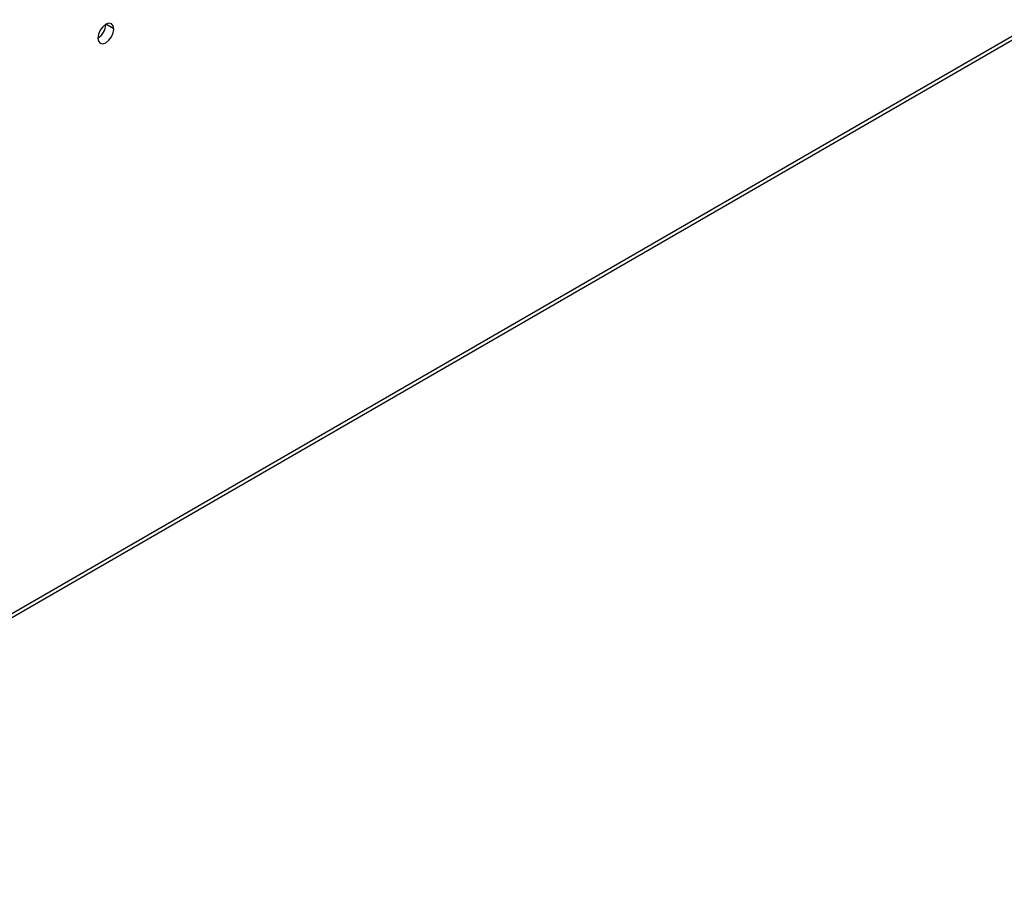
# Model space of a CAD drawing. Header units: millimetres. Extents: x 0 to 1118, y 0 to 864.
# Tile 82 of 254: x 910 to 925, y 619 to 632. Entities that reach past the tile are written whole.
import ezdxf

# ---------------------------------------------------------------- set-up
doc = ezdxf.new("R2010")
doc.units = ezdxf.units.MM

msp = doc.modelspace()

# ---------------------------------------------------------------- linework, layer by layer
at = {"color": 7, "linetype": 'Continuous', "lineweight": 25}
for p, q in [((902.94, 618.958), (968.701, 656.921)), ((902.906, 618.881), (968.666, 656.844)), ((911.543, 631.681), (911.425, 631.749))]:
    msp.add_line(p, q, dxfattribs=at)
at = {"color": 7, "linetype": 'Continuous', "lineweight": 25, "flags": 128}
for points in [[(911.543, 631.681), (911.534, 631.728), (911.509, 631.757), (911.47, 631.765), (911.425, 631.749), (911.38, 631.713), (911.342, 631.661), (911.316, 631.602), (911.307, 631.545)], [(911.307, 631.545), (911.316, 631.498), (911.342, 631.469), (911.38, 631.461), (911.425, 631.477), (911.47, 631.513), (911.509, 631.565), (911.534, 631.624), (911.543, 631.681)]]:
    msp.add_lwpolyline(points, dxfattribs=at)
at = {"color": 7, "linetype": 'Continuous', "lineweight": 25}
msp.add_arc((911.169, 631.761), 0.256, 302.6055, 357.3945, dxfattribs=at)

doc.saveas('drawing.dxf')
